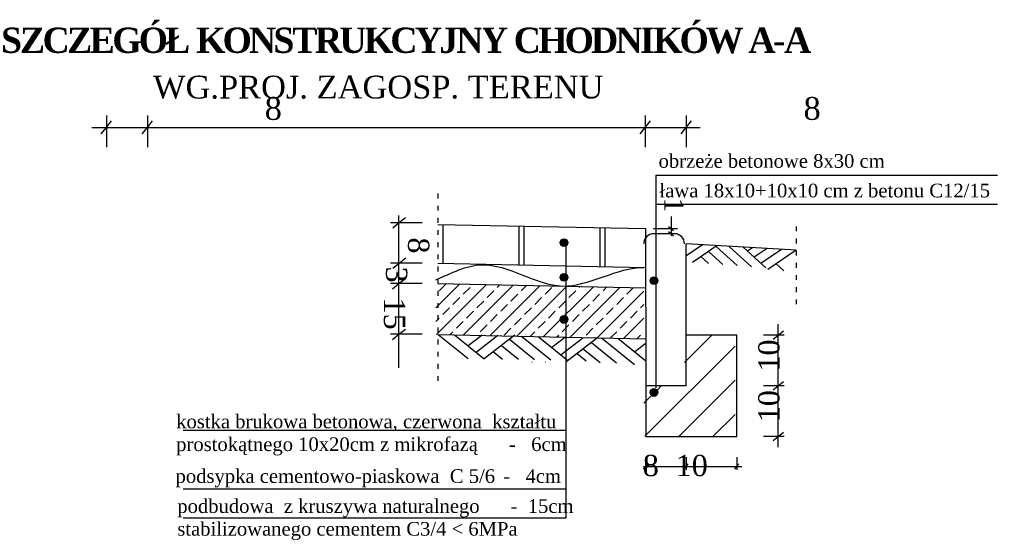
# Model space of a CAD drawing. Header units: metres. Extents: x 592 to 2592, y -1 to 2567.
# Tile 9 of 15: x 1199 to 2171, y 322 to 836. Entities that reach past the tile are written whole.
import ezdxf

# ---------------------------------------------------------------- set-up
doc = ezdxf.new("R2010")
doc.units = ezdxf.units.M
doc.linetypes.add('ACAD_ISO03W100', pattern=[30, 12, -18])
doc.styles.get("Standard").update_dxf_attribs({"font": 'simplex.shx'})

msp = doc.modelspace()

# ---------------------------------------------------------------- hatches: boundary and pattern name
for points in [[(1732.383, 616.115, -1), (1740.096, 616.115, -1)], [(1732.416, 581.842, -1), (1740.129, 581.842, -1)], [(1821.221, 578.511, -1), (1828.934, 578.511, -1)], [(1732.335, 540.335, -1), (1740.048, 540.335, -1)], [(1828.934, 468.221, 1), (1821.221, 468.221, 1)]]:
    msp.add_hatch(color=256).paths.add_polyline_path(points)
h = msp.add_hatch()
h.set_pattern_fill('ANSI33', color=256, scale=3, style=0)
h.set_pattern_definition([(45, (-5051.316, 2026.749), (-13.470384, 13.470384), []), (45, (-5037.845, 2026.749), (-13.470384, 13.470384), [9.525, -4.7625])])
h.paths.add_polyline_path([(1814.972, 571.648), (1609.767, 575.752), (1609.767, 525.446), (1736.131, 522.918), (1749.41, 522.653), (1815.165, 521.338)])
h.paths.add_polyline_path([(1696.444, 498.556), (1696.151, 498.402), (1728.196, 498.393), (1728.489, 498.547)])
h = msp.add_hatch()
h.set_pattern_fill('LINE', color=256, scale=7.5, angle=45, style=0)
h.set_pattern_definition([(45, (-2434.16, 1360.752), (-16.83798, 16.83798), [])])
h.paths.add_polyline_path([(1815.165, 424.948), (1905.165, 424.948), (1905.165, 524.948), (1855.165, 524.948), (1855.165, 474.948), (1824.989, 474.948), (1815.165, 474.948)])
h.paths.add_polyline_path([(1828.934, 468.221, 1), (1821.221, 468.221, 1)], flags=16)

# ---------------------------------------------------------------- linework, layer by layer
at = {"color": 32}
for p, q in [((1284.522, 741.646), (1284.522, 710.383)), ((1325.029, 741.646), (1325.029, 710.383)), ((1816.445, 741.646), (1816.445, 710.383)), ((1856.952, 741.646), (1856.952, 710.383)), ((1270.007, 729.76), (1870.79, 729.76)), ((1279.463, 723.337), (1284.522, 729.76)), ((1284.522, 729.76), (1289.574, 736.175)), ((1319.97, 723.337), (1325.029, 729.76)), ((1325.029, 729.76), (1330.081, 736.175)), ((1811.387, 723.337), (1816.445, 729.76)), ((1816.445, 729.76), (1821.498, 736.175)), ((1851.894, 723.337), (1856.952, 729.76)), ((1856.952, 729.76), (1862.005, 736.175)), ((1573.346, 492.472), (1573.346, 642.832)), ((1841.922, 641.84), (1841.922, 622.888)), ((1596.23, 635.713), (1564.968, 635.713)), ((1567.165, 630.845), (1573.588, 635.903)), ((1570.135, 633.184), (1573.346, 635.713)), ((1573.346, 635.713), (1579.761, 640.766)), ((1839.353, 631.932), (1841.922, 629.909)), ((1824.723, 629.909), (1848.153, 629.909)), ((1848.153, 624.909), (1824.723, 624.909)), ((1839.353, 626.932), (1841.922, 624.909)), ((1840.637, 630.92), (1841.922, 629.909)), ((1841.922, 629.909), (1844.488, 627.888)), ((1841.922, 629.909), (1843.205, 628.898)), ((1841.922, 624.909), (1844.488, 622.888)), ((1596.23, 595.713), (1564.968, 595.713)), ((1567.165, 590.845), (1573.588, 595.903)), ((1570.135, 593.184), (1573.346, 595.713)), ((1573.588, 595.903), (1580.003, 600.956)), ((1596.23, 575.713), (1564.968, 575.713)), ((1566.924, 570.655), (1573.346, 575.713)), ((1570.135, 573.184), (1573.346, 575.713)), ((1573.346, 575.713), (1579.761, 580.766)), ((1947.764, 414.244), (1947.764, 535.65)), ((1596.23, 525.713), (1564.968, 525.713)), ((1566.924, 520.655), (1573.346, 525.713)), ((1573.346, 525.713), (1579.761, 530.766)), ((1681.432, 520.039), (1687.854, 525.097)), ((1953.566, 524.909), (1933.089, 524.909)), ((1942.626, 520.862), (1947.764, 524.909)), ((1947.764, 524.909), (1952.896, 528.951)), ((1947.764, 474.909), (1952.896, 478.951)), ((1953.566, 474.909), (1933.089, 474.909)), ((1942.626, 470.862), (1947.764, 474.909)), ((1947.764, 424.909), (1952.896, 428.951)), ((1953.566, 424.909), (1933.089, 424.909)), ((1942.626, 420.862), (1947.764, 424.909)), ((1816.864, 404.313), (1816.864, 391.808)), ((1856.864, 404.313), (1856.864, 391.808)), ((1906.864, 404.313), (1906.864, 391.808)), ((1814.841, 395.159), (1911.899, 395.159)), ((1814.841, 392.59), (1816.864, 395.159)), ((1816.864, 395.159), (1818.885, 397.725)), ((1854.841, 392.59), (1856.864, 395.159)), ((1856.864, 395.159), (1858.885, 397.725)), ((1904.841, 392.59), (1906.864, 395.159)), ((1906.864, 395.159), (1908.885, 397.725))]:
    msp.add_line(p, q, dxfattribs=at)
for p, q in [((1826.776, 682.832), (1826.776, 472.935)), ((1826.776, 682.832), (1889.181, 682.832)), ((1826.776, 682.832), (1889.181, 682.832)), ((1826.776, 682.832), (2164.197, 682.832)), ((1826.776, 653.957), (1889.181, 653.957)), ((1826.776, 653.957), (1889.181, 653.957)), ((1826.776, 653.957), (2164.197, 653.957)), ((1611.554, 634.011), (1816.759, 629.907)), ((1616.554, 634.011), (1616.554, 595.613)), ((1691.534, 632.412), (1691.534, 594.114)), ((1696.534, 632.412), (1696.534, 594.014)), ((1771.513, 630.812), (1771.513, 592.514)), ((1776.513, 630.812), (1776.513, 592.414)), ((1816.759, 629.907), (1817.044, 474.909)), ((1846.952, 624.909), (1826.776, 624.909)), ((1737.978, 616.076), (1737.978, 344.291)), ((1856.952, 474.909), (1856.952, 614.909)), ((1611.554, 595.713), (1816.759, 591.609)), ((1611.554, 575.713), (1816.759, 571.609)), ((1611.554, 525.407), (1816.952, 521.299)), ((1816.952, 524.909), (1816.952, 509.909)), ((1906.952, 524.909), (1856.952, 524.909)), ((1906.952, 424.909), (1906.952, 524.909)), ((1856.952, 474.909), (1816.952, 474.909)), ((1816.952, 474.909), (1816.952, 424.909)), ((1737.978, 430.627), (1360.256, 430.627)), ((1816.952, 424.909), (1906.952, 424.909)), ((1737.978, 372.877), (1360.256, 372.877)), ((1737.978, 344.291), (1360.256, 344.291))]:
    msp.add_line(p, q)
at = {"linetype": 'ACAD_ISO03W100', "ltscale": 0.4}
for p, q in [((1611.554, 664.471), (1611.554, 473.743)), ((1965.368, 632.092), (1965.368, 554.638))]:
    msp.add_line(p, q, dxfattribs=at)
at = {"color": 3}
for p, q in [((1873.068, 613.969), (1856.355, 602.644)), ((1965.368, 608.584), (1856.952, 614.909)), ((1887.43, 613.131), (1863, 596.577)), ((1886.367, 612.411), (1907.212, 593.379)), ((1899.315, 612.438), (1921.307, 592.36)), ((1878.918, 607.363), (1893.118, 594.399)), ((1913.178, 611.629), (1935.401, 591.34)), ((1922.281, 611.098), (1917.39, 607.784)), ((1936.644, 610.26), (1924.035, 601.717)), ((1951.006, 609.422), (1930.68, 595.65)), ((1965.368, 608.584), (1937.325, 589.583)), ((1871.469, 602.316), (1879.024, 595.418)), ((1945.795, 595.322), (1953.35, 588.424)), ((1612.1, 525.487), (1641.494, 501.636)), ((1612.1, 525.487), (1641.494, 501.636)), ((1628.118, 525.167), (1657.39, 501.415)), ((1655.31, 524.623), (1641.669, 514.171)), ((1671.083, 524.308), (1649.529, 507.793)), ((1686.857, 523.992), (1657.39, 501.415)), ((1682.596, 520.728), (1707.254, 500.719)), ((1694.381, 523.842), (1723.15, 500.498)), ((1710.842, 523.513), (1740.114, 499.76)), ((1738.034, 522.969), (1724.393, 512.517)), ((1754.892, 521.773), (1733.338, 505.258)), ((1769.464, 522.249), (1738.11, 498.225)), ((1763.316, 517.538), (1787.974, 497.529)), ((1763.316, 517.538), (1787.974, 497.529)), ((1773.348, 522.075), (1805.867, 495.688)), ((1789.244, 521.853), (1816.952, 499.369)), ((1816.952, 516.583), (1806.041, 508.223)), ((1666.526, 508.415), (1675.463, 501.163)), ((1674.561, 514.571), (1691.359, 500.941)), ((1749.25, 506.76), (1758.187, 499.508)), ((1749.25, 506.76), (1758.187, 499.508)), ((1755.281, 511.381), (1772.079, 497.751)), ((1755.281, 511.381), (1772.079, 497.751))]:
    msp.add_line(p, q, dxfattribs=at)
for centre in [(1736.239, 616.115), (1736.272, 581.842), (1825.077, 578.511), (1736.191, 540.335), (1825.077, 468.221)]:
    msp.add_circle(centre, 3.856)
for centre, start, end in [((1825, 614.947), 90, 180), ((1845.165, 614.948), 0, 90)]:
    msp.add_arc(centre, 10, start, end)
msp.add_open_spline([(1609.767, 579.336), (1625.078, 586.117), (1666.116, 607.131), (1734.436, 553.033), (1788.494, 592.033), (1814.972, 591.648)], degree=3, knots=[24.3877244, 24.3877244, 24.3877244, 24.3877244, 62.8608502, 130.2902767, 196.9338429, 196.9338429, 196.9338429, 196.9338429])

# ---------------------------------------------------------------- texts
for s, insert, char_height, width, attachment_point in [('{\\fTimes New Roman|b1|i0|c238|p18;\\T0.9;SZCZEGÓŁ KONSTRUKCYJNY CHODNIKÓW A-A}', (1573.131, 815.554), 25, 830.51135, 5), ('{\\fTimes New Roman|b0|i0|c238|p18;\\W1;obrzeże betonowe 8x30 cm^I^I}', (1829.628, 703.458), 13.475, 584.43263, 1), ('{\\W1;\\fTimes New Roman|b0|i0|c238|p18;ława 18x10+10x10 cm z betonu C12/15}', (1830.457, 674.27), 13.475, 584.43263, 1)]:
    msp.add_mtext(s, dxfattribs=dict(insert=insert, char_height=char_height, width=width, attachment_point=attachment_point))
at = {"color": 32}
for s, insert, char_height, width, attachment_point, rotation in [('{\\fTimes New Roman|b0|i0|c238|p18;\\H0.5143x;WG.PROJ. ZAGOSP. TERENU\\H1.94439x; \\P\\H0.9998x;^I^I}', (1775.219, 780.949), 43.75, 499.94543, 3, 0.014446), ('{\\fTimes New Roman|b0|i0|c238|p18;\\H0.5143x;8\\H1.944x;^I^I}', (1474.266, 781.014), 43.75, 203.13933, 3, 0.014446), ('{\\fTimes New Roman|b0|i0|c238|p18;\\H0.5143x;8\\H1.944x;^I^I}', (2006.189, 781.014), 43.75, 203.13933, 3, 0.014446), ('{\\fTimes New Roman|b0|i0|c238|p18;\\H0.7143x;1\\H1.4x;^I^I}', (1861.637, 636.25), 26.25, 76.87929, 3, 269.864644), ('{\\fTimes New Roman|b0|i0|c238|p18;\\H0.48x;\\W1;8\\P\\H2.0832x;\\W0.75;^I^I}', (1603.273, 621.23), 43.75, 156.34969, 1, 269.985554), ('{\\fTimes New Roman|b0|i0|c238|p18;\\H0.48x;3\\H2.083x;\\W0.75;^I^I}', (1604.311, 592.459), 43.75, 173.7612, 1, 269.985554), ('{\\W1;\\fTimes New Roman|b0|i0|c238|p18;\\H0.48x;15\\W0.75;\\H2.083x;^I^I}', (1602.284, 561.912), 43.75, 170.51327, 1, 269.985554), ('{\\fTimes New Roman|b0|i0|c238|p18;\\H0.6x;\\W1;10\\H1.667x;^I\\W0.75;^I}', (1913.998, 488.806), 35, 89.33311, 1, 89.985554), ('{\\fTimes New Roman|b0|i0|c238|p18;\\H0.6x;\\W1;10\\H1.667x;^I\\W0.75;^I}', (1913.998, 438.806), 35, 89.33311, 1, 89.985554), ('{\\fTimes New Roman|b0|i0|c238|p18;\\H0.6x;\\W1;8\\H1.667x;^I\\W0.75;^I}', (1843.109, 420.683), 35, 75.11917, 3, 0.014446), ('{\\fTimes New Roman|b0|i0|c238|p18;\\H0.6x;\\W1;10\\H1.667x;^I\\W0.75;^I}', (1891.398, 420.683), 35, 75.11917, 3, 0.014446)]:
    msp.add_mtext(s, dxfattribs=dict(at, insert=insert, char_height=char_height, width=width, attachment_point=attachment_point, rotation=rotation))
at = {"color": 7, "char_height": 13.475, "width": 712.5076, "attachment_point": 1}
for s, insert in [('{\\fTimes New Roman|b0|i0|c238|p18;kostka brukowa betonowa, czerwona  kształtu \\Pprostokątnego 10x20cm z mikrofazą      -   6cm\\P^I}', (1353.437, 446.359)), ('{\\fTimes New Roman|b0|i0|c238|p18;podsypka cementowo-piaskowa  C 5/6^I-   4cm}', (1352.808, 392.445)), ('\\A1;{\\fTimes New Roman|b0|i0|c238|p18;podbudowa  z kruszywa naturalnego      -  15cm\\Pstabilizowanego cementem C3/4 < 6MPa}', (1354.535, 362.845))]:
    msp.add_mtext(s, dxfattribs=dict(at, insert=insert))

doc.saveas('drawing.dxf')
